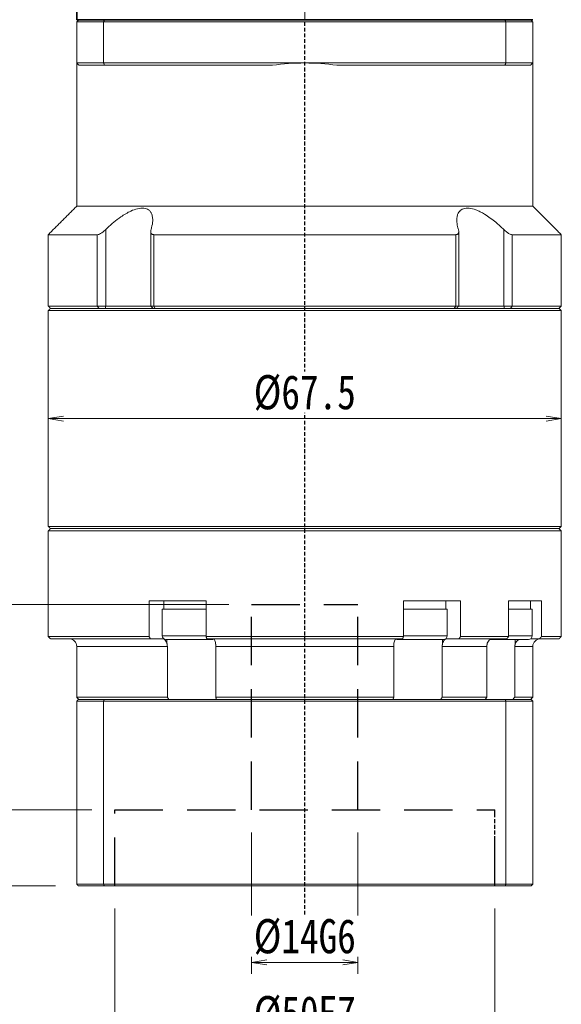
# Model space of a CAD drawing. Header units: millimetres. Extents: x -9 to 572, y -18 to 383.
# Tile 3 of 9: x 121 to 192, y 120 to 250. Entities that reach past the tile are written whole.
import ezdxf

# ---------------------------------------------------------------- set-up
doc = ezdxf.new("R2010")
doc.units = ezdxf.units.MM
for name, pattern in [('DASHED', [0.75, 0.5, -0.25]), ('DASHED2', [9.525, 6.35, -3.175]), ('点画线', [18, 12, -2, 2, -2])]:
    doc.linetypes.add(name, pattern=pattern)
doc.layers.add('4虚线层', color=6, linetype='DASHED2')
for name, color, linetype, lineweight in [('EB0_1', 7, 'Continuous', 35), ('中心线层', 1, '点画线', 18), ('尺寸线层', 3, 'Continuous', 18), ('粗实线层', 7, 'Continuous', 35)]:
    doc.layers.add(name, color=color, linetype=linetype, lineweight=lineweight)
doc.styles.add('宋体', font='SimSun.ttf', dxfattribs={"width": 0.8})
doc.dimstyles.new('A水平标注$0', dxfattribs={"dimtxt": 3.5, "dimasz": 2, "dimexe": 1.5, "dimexo": 3, "dimgap": 1.1, "dimtad": 1, "dimtoh": 1, "dimdec": 4, "dimdsep": 46, "dimtxsty": '宋体', "dimblk": 'OPEN', "dimcen": 3, "dimclrd": 3, "dimclre": 3, "dimclrt": 6, "dimadec": 0, "dimazin": 0, "dimtm": 1e-09, "dimtfac": 1, "dimtdec": 4, "dimtix": 1, "dimtmove": 0, "dimatfit": 3, "dimldrblk": 'OPEN', "dimfxl": 0, "dimlwd": 13, "dimlwe": 13, "dimarcsym": 0})

# ---------------------------------------------------------------- blocks, each defined once
blk = doc.blocks.new('_Open')
at = {"color": 0, "linetype": 'ByBlock', "lineweight": -2}
for p, q in [((-1, 0.167), (0, 0)), ((-1, -0.167), (0, 0)), ((0, 0), (-1, 0))]:
    blk.add_line(p, q, dxfattribs=at)
blk = doc.blocks.new('*D44')
at = {"layer": 'Defpoints', "color": 0, "transparency": 16777216}
for p in [(133.68, 135.66), (183.68, 135.66), (183.68, 115.43)]:
    blk.add_point(p, dxfattribs=at)
at = {"layer": '尺寸线层', "color": 3, "lineweight": 13, "transparency": 16777216}
for p, q in [((133.68, 132.66), (133.68, 113.93)), ((183.68, 132.66), (183.68, 113.93)), ((135.68, 115.43), (181.68, 115.43))]:
    blk.add_line(p, q, dxfattribs=at)
at = {"layer": '尺寸线层', "color": 3, "lineweight": 13, "transparency": 16777216, "xscale": 2, "yscale": 2, "zscale": 2, "rotation": 180}
blk.add_blockref('_Open', (133.68, 115.43), dxfattribs=at)
at = {"layer": '尺寸线层', "color": 3, "lineweight": 13, "transparency": 16777216, "xscale": 2, "yscale": 2, "zscale": 2}
blk.add_blockref('_Open', (183.68, 115.43), dxfattribs=at)
at = {"layer": '尺寸线层', "color": 6, "transparency": 16777216, "insert": (158.68, 118.79), "char_height": 4.5, "attachment_point": 5, "style": '宋体', "bg_fill": 3, "box_fill_scale": 1.1, "bg_fill_color": 257, "bg_fill_transparency": 0}
blk.add_mtext('%%C50E7', dxfattribs=at)
blk = doc.blocks.new('*D45')
at = {"layer": 'Defpoints', "color": 0, "transparency": 16777216}
for p in [(151.68, 145.66), (165.68, 145.66), (165.68, 125.56)]:
    blk.add_point(p, dxfattribs=at)
at = {"layer": '尺寸线层', "color": 3, "lineweight": 13, "transparency": 16777216}
for p, q in [((151.68, 142.66), (151.68, 124.06)), ((165.68, 142.66), (165.68, 124.06)), ((153.68, 125.56), (163.68, 125.56))]:
    blk.add_line(p, q, dxfattribs=at)
at = {"layer": '尺寸线层', "color": 3, "lineweight": 13, "transparency": 16777216, "xscale": 2, "yscale": 2, "zscale": 2, "rotation": 180}
blk.add_blockref('_Open', (151.68, 125.56), dxfattribs=at)
at = {"layer": '尺寸线层', "color": 3, "lineweight": 13, "transparency": 16777216, "xscale": 2, "yscale": 2, "zscale": 2}
blk.add_blockref('_Open', (165.68, 125.56), dxfattribs=at)
at = {"layer": '尺寸线层', "color": 6, "transparency": 16777216, "insert": (158.68, 128.92), "char_height": 4.5, "attachment_point": 5, "style": '宋体', "bg_fill": 3, "box_fill_scale": 1.1, "bg_fill_color": 257, "bg_fill_transparency": 0}
blk.add_mtext('%%C14G6', dxfattribs=at)
blk = doc.blocks.new('*D46')
at = {"layer": 'Defpoints', "color": 0, "transparency": 16777216}
for p in [(133.68, 145.66), (117.03, 135.66), (128.88, 135.66)]:
    blk.add_point(p, dxfattribs=at)
at = {"layer": '尺寸线层', "color": 3, "lineweight": 13, "transparency": 16777216}
for p, q in [((130.68, 145.66), (115.53, 145.66)), ((117.03, 143.66), (117.03, 137.66)), ((125.88, 135.66), (115.53, 135.66))]:
    blk.add_line(p, q, dxfattribs=at)
at = {"layer": '尺寸线层', "color": 3, "lineweight": 13, "transparency": 16777216, "xscale": 2, "yscale": 2, "zscale": 2}
for p, rotation in [((117.03, 145.66), 90), ((117.03, 135.66), 270)]:
    blk.add_blockref('_Open', p, dxfattribs=dict(at, rotation=rotation))
at = {"layer": '尺寸线层', "color": 6, "transparency": 16777216, "insert": (113.83, 140.66), "char_height": 4.5, "attachment_point": 5, "rotation": 90, "style": '宋体', "bg_fill": 3, "box_fill_scale": 1.1, "bg_fill_color": 257, "bg_fill_transparency": 0}
blk.add_mtext('10', dxfattribs=at)
blk = doc.blocks.new('*D47')
at = {"layer": 'Defpoints', "color": 0, "transparency": 16777216}
for p in [(151.68, 172.66), (107.21, 135.66), (128.88, 135.66)]:
    blk.add_point(p, dxfattribs=at)
at = {"layer": '尺寸线层', "color": 3, "lineweight": 13, "transparency": 16777216}
for p, q in [((148.68, 172.66), (105.71, 172.66)), ((107.21, 170.66), (107.21, 137.66)), ((125.88, 135.66), (105.71, 135.66))]:
    blk.add_line(p, q, dxfattribs=at)
at = {"layer": '尺寸线层', "color": 3, "lineweight": 13, "transparency": 16777216, "xscale": 2, "yscale": 2, "zscale": 2}
for p, rotation in [((107.21, 172.66), 90), ((107.21, 135.66), 270)]:
    blk.add_blockref('_Open', p, dxfattribs=dict(at, rotation=rotation))
at = {"layer": '尺寸线层', "color": 6, "transparency": 16777216, "insert": (104.01, 154.16), "char_height": 4.5, "attachment_point": 5, "rotation": 90, "style": '宋体', "bg_fill": 3, "box_fill_scale": 1.1, "bg_fill_color": 257, "bg_fill_transparency": 0}
blk.add_mtext('37', dxfattribs=at)
blk = doc.blocks.new('*D48')
at = {"layer": 'Defpoints', "color": 0, "transparency": 16777216}
for p in [(124.93, 197.16), (124.93, 197.16), (192.43, 197.16)]:
    blk.add_point(p, dxfattribs=at)
at = {"layer": '尺寸线层', "color": 3, "lineweight": 13, "transparency": 16777216}
for p, q in [((124.93, 200.16), (124.93, 198.66)), ((192.43, 200.16), (192.43, 198.66)), ((190.43, 197.16), (126.93, 197.16))]:
    blk.add_line(p, q, dxfattribs=at)
at = {"layer": '尺寸线层', "color": 3, "lineweight": 13, "transparency": 16777216, "xscale": 2, "yscale": 2, "zscale": 2, "rotation": 180}
blk.add_blockref('_Open', (124.93, 197.16), dxfattribs=at)
at = {"layer": '尺寸线层', "color": 3, "lineweight": 13, "transparency": 16777216, "xscale": 2, "yscale": 2, "zscale": 2}
blk.add_blockref('_Open', (192.43, 197.16), dxfattribs=at)
at = {"layer": '尺寸线层', "color": 6, "transparency": 16777216, "insert": (158.68, 200.53), "char_height": 4.5, "attachment_point": 5, "style": '宋体', "bg_fill": 3, "box_fill_scale": 1.1, "bg_fill_color": 257, "bg_fill_transparency": 0}
blk.add_mtext('%%c67.5', dxfattribs=at)

msp = doc.modelspace()

# ---------------------------------------------------------------- linework, layer by layer
at = {"color": 7, "linetype": 'Continuous', "lineweight": 15}
for p, q in [((128.67572, 249.36489), (132.21821, 249.36489)), ((128.67572, 249.36489), (128.67572, 243.96489)), ((132.33184, 249.66489), (128.97572, 249.66489)), ((132.21821, 249.36489), (185.13324, 249.36489)), ((132.21821, 243.96489), (132.21821, 249.36489)), ((185.0196, 249.66489), (132.33184, 249.66489)), ((188.37572, 249.66489), (185.0196, 249.66489)), ((185.13324, 249.36489), (185.13324, 243.96489)), ((185.13324, 249.36489), (188.67572, 249.36489)), ((188.67572, 243.96489), (188.67572, 249.36489)), ((132.21821, 243.96489), (128.67572, 243.96489)), ((158.67572, 243.96489), (132.21821, 243.96489)), ((185.13324, 243.96489), (158.67572, 243.96489)), ((188.67572, 243.96489), (185.13324, 243.96489)), ((128.97572, 243.66489), (132.33184, 243.66489)), ((132.33184, 243.66489), (154.4437, 243.66489)), ((162.90774, 243.66489), (185.0196, 243.66489)), ((185.0196, 243.66489), (188.37572, 243.66489)), ((188.67572, 225.11489), (128.67572, 225.11489)), ((132.49415, 211.96489), (132.49415, 222.03433)), ((184.8573, 222.03433), (184.8573, 211.96489)), ((131.38385, 221.36489), (124.92572, 221.36489)), ((131.38385, 221.36489), (131.38385, 211.96489)), ((178.5306, 221.36489), (138.82085, 221.36489)), ((138.82085, 211.96489), (138.82085, 221.36489)), ((178.5306, 221.36489), (178.5306, 211.96489)), ((192.42572, 221.36489), (185.9676, 221.36489)), ((185.9676, 211.96489), (185.9676, 221.36489)), ((131.38385, 211.96489), (124.92572, 211.96489)), ((124.92572, 211.36489), (158.67572, 211.36489)), ((158.67572, 211.66489), (125.22572, 211.66489)), ((125.22572, 211.66489), (131.62644, 211.66489)), ((132.49415, 211.96489), (131.38385, 211.96489)), ((131.62644, 211.66489), (131.38385, 211.96489)), ((132.40365, 211.66489), (132.49415, 211.96489)), ((138.40914, 211.96489), (132.49415, 211.96489)), ((138.82085, 211.96489), (138.40914, 211.96489)), ((178.5306, 211.96489), (138.82085, 211.96489)), ((138.99734, 211.66489), (138.82085, 211.96489)), ((138.99734, 211.66489), (178.35411, 211.66489)), ((192.12572, 211.66489), (158.67572, 211.66489)), ((158.67572, 211.36489), (192.42572, 211.36489)), ((178.5306, 211.96489), (178.35411, 211.66489)), ((178.9423, 211.96489), (178.5306, 211.96489)), ((184.8573, 211.96489), (178.9423, 211.96489)), ((184.8573, 211.96489), (184.9478, 211.66489)), ((185.9676, 211.96489), (184.8573, 211.96489)), ((185.9676, 211.96489), (185.72501, 211.66489)), ((185.72501, 211.66489), (192.12572, 211.66489)), ((192.42572, 211.96489), (185.9676, 211.96489)), ((192.42572, 182.96489), (124.92572, 182.96489)), ((124.92572, 182.36489), (158.67572, 182.36489)), ((125.22572, 182.66489), (192.12572, 182.66489)), ((158.67572, 182.66489), (125.22572, 182.66489)), ((192.12572, 182.66489), (158.67572, 182.66489)), ((158.67572, 182.36489), (192.42572, 182.36489)), ((138.18893, 173.16489), (138.18893, 168.46489)), ((138.18893, 173.16489), (141.28209, 173.16489)), ((142.32473, 173.16489), (141.28209, 173.16489)), ((142.32473, 173.16489), (145.69165, 173.16489)), ((145.69165, 168.46489), (145.69165, 173.16489)), ((171.6598, 173.16489), (171.6598, 168.46489)), ((171.6598, 173.16489), (175.02672, 173.16489)), ((176.06936, 173.16489), (175.02672, 173.16489)), ((176.06936, 173.16489), (179.16251, 173.16489)), ((179.16251, 168.46489), (179.16251, 173.16489)), ((185.4965, 173.16489), (185.4965, 168.46489)), ((185.4965, 173.16489), (187.59845, 173.16489)), ((188.20042, 173.16489), (187.59845, 173.16489)), ((188.20042, 173.16489), (189.82819, 173.16489)), ((189.82819, 168.46489), (189.82819, 173.16489)), ((143.42572, 172.06489), (139.92572, 172.06489)), ((145.69165, 172.06489), (143.42572, 172.06489)), ((176.95681, 172.06489), (171.6598, 172.06489)), ((177.42572, 172.06489), (176.95681, 172.06489)), ((188.5895, 172.06489), (185.4965, 172.06489)), ((143.42572, 168.56489), (139.92572, 168.56489)), ((145.69165, 168.56489), (143.42572, 168.56489)), ((176.95681, 168.56489), (171.6598, 168.56489)), ((177.42572, 168.56489), (176.95681, 168.56489)), ((188.5895, 168.56489), (185.4965, 168.56489)), ((138.18893, 168.46489), (124.92572, 168.46489)), ((125.22572, 168.16489), (138.38197, 168.16489)), ((138.38197, 168.16489), (139.95862, 168.16489)), ((140.42572, 168.06489), (143.42572, 168.06489)), ((140.55306, 168.06489), (140.55306, 167.54827)), ((143.42572, 168.06489), (146.42572, 168.06489)), ((171.6598, 168.46489), (145.69165, 168.46489)), ((145.79436, 168.16489), (171.55709, 168.16489)), ((170.92572, 168.06489), (176.5238, 168.06489)), ((176.5238, 168.06489), (176.92572, 168.06489)), ((176.79839, 168.06489), (176.79839, 167.54827)), ((177.39283, 168.16489), (178.96947, 168.16489)), ((178.96947, 168.16489), (185.26644, 168.16489)), ((185.4965, 168.46489), (179.16251, 168.46489)), ((183.03449, 168.06489), (188.0895, 168.06489)), ((186.37207, 168.06489), (186.37207, 167.54827)), ((188.3895, 168.16489), (189.54599, 168.16489)), ((189.54599, 168.16489), (192.12572, 168.16489)), ((192.42572, 168.46489), (189.82819, 168.46489)), ((128.67572, 167.16489), (140.60286, 167.16489)), ((140.60286, 167.16489), (140.60286, 160.46489)), ((146.97502, 167.16489), (170.37643, 167.16489)), ((146.97502, 160.46489), (146.97502, 167.16489)), ((170.37643, 167.16489), (170.37643, 160.46489)), ((176.74859, 160.46489), (176.74859, 167.16489)), ((176.74859, 167.16489), (182.6209, 167.16489)), ((182.6209, 167.16489), (182.6209, 160.46489)), ((186.29987, 160.46489), (186.29987, 167.16489)), ((186.29987, 167.16489), (188.67572, 167.16489)), ((140.60286, 160.46489), (128.67572, 160.46489)), ((128.67572, 159.96489), (132.21821, 159.96489)), ((128.67572, 159.96489), (128.67572, 135.86489)), ((132.29391, 160.16489), (128.87572, 160.16489)), ((132.21821, 159.96489), (132.21821, 135.86489)), ((132.21821, 159.96489), (185.13324, 159.96489)), ((185.05754, 160.16489), (132.29391, 160.16489)), ((170.37643, 160.46489), (146.97502, 160.46489)), ((182.6209, 160.46489), (176.74859, 160.46489)), ((188.47572, 160.16489), (185.05754, 160.16489)), ((185.13324, 159.96489), (188.67572, 159.96489)), ((185.13324, 159.96489), (185.13324, 135.86489)), ((188.67572, 160.46489), (186.29987, 160.46489)), ((188.67572, 159.96489), (188.67572, 135.86489)), ((132.21821, 135.86489), (128.67572, 135.86489)), ((128.87572, 135.66489), (132.29391, 135.66489)), ((185.13324, 135.86489), (132.21821, 135.86489)), ((132.29391, 135.66489), (185.05754, 135.66489)), ((185.05754, 135.66489), (188.47572, 135.66489)), ((188.67572, 135.86489), (185.13324, 135.86489))]:
    msp.add_line(p, q, dxfattribs=at)
at = {"color": 1, "linetype": 'DASHED'}
for p, q in [((158.67572, 131.11319), (158.67572, 249.66489)), ((183.67572, 135.66489), (183.67572, 145.66489)), ((183.67572, 135.66489), (183.67572, 145.66489))]:
    msp.add_line(p, q, dxfattribs=at)
at = {"color": 7, "linetype": 'Continuous', "lineweight": 15}
for centre, radius, start, end in [((158.67572, 213.96489), 30, 90, 98.1096145), ((158.67572, 213.96489), 30, 81.8903855, 90), ((140.42572, 168.56489), 0.5, 180, 270), ((176.92572, 168.56489), 0.5, 270, 0), ((188.0895, 168.56489), 0.5, 270, 0), ((127.67572, 167.16489), 1, 0, 90), ((146.42572, 168.56489), 0.5, 270, 302.4574441), ((170.92572, 168.56489), 0.5, 241.6040712, 270), ((189.67572, 167.16489), 1, 90, 180)]:
    msp.add_arc(centre, radius, start, end, dxfattribs=at)
for points in [[(128.67572, 249.36489), (128.97572, 249.66489)], [(132.21821, 249.36489), (132.33184, 249.66489)], [(185.13324, 249.36489), (185.0196, 249.66489)], [(188.37572, 249.66489), (188.67572, 249.36489)], [(128.67572, 225.11489), (128.67572, 243.96489)], [(128.67572, 243.96489), (128.97572, 243.66489)], [(132.21821, 243.96489), (132.33184, 243.66489)], [(185.0196, 243.66489), (185.13324, 243.96489)], [(188.37572, 243.66489), (188.67572, 243.96489)], [(188.67572, 243.96489), (188.67572, 225.11489)], [(124.92572, 221.36489), (128.67572, 225.11489)], [(188.67572, 225.11489), (192.42572, 221.36489)], [(138.40914, 211.96489), (138.40914, 221.77002)], [(178.9423, 221.76958), (178.9423, 211.96489)], [(124.92572, 211.96489), (124.92572, 221.36489)], [(192.42572, 221.36489), (192.42572, 211.96489)], [(125.22572, 211.66489), (124.92572, 211.96489)], [(124.92572, 211.36489), (125.22572, 211.66489)], [(124.92572, 182.96489), (124.92572, 211.36489)], [(138.70914, 211.66489), (138.40914, 211.96489)], [(178.9423, 211.96489), (178.6423, 211.66489)], [(192.42572, 211.96489), (192.12572, 211.66489)], [(192.12572, 211.66489), (192.42572, 211.36489)], [(192.42572, 211.36489), (192.42572, 182.96489)], [(125.22572, 182.66489), (124.92572, 182.96489)], [(192.42572, 182.96489), (192.12572, 182.66489)], [(124.92572, 182.36489), (125.22572, 182.66489)], [(124.92572, 168.46489), (124.92572, 182.36489)], [(192.12572, 182.66489), (192.42572, 182.36489)], [(192.42572, 182.36489), (192.42572, 168.46489)], [(140.12572, 172.06489), (140.12572, 173.16489)], [(177.22572, 173.16489), (177.22572, 172.06489)], [(188.3895, 173.16489), (188.3895, 172.06489)], [(139.92572, 168.56489), (139.92572, 172.06489)], [(177.42572, 172.06489), (177.42572, 168.56489)], [(188.5895, 172.06489), (188.5895, 168.56489)], [(125.22572, 168.16489), (124.92572, 168.46489)], [(138.38197, 168.16489), (138.18893, 168.46489)], [(140.55306, 167.54827), (140.60286, 167.16489)], [(145.69165, 168.46489), (145.79436, 168.16489)], [(146.97502, 167.16489), (146.94957, 167.54827)], [(170.40188, 167.54827), (170.37643, 167.16489)], [(171.55709, 168.16489), (171.6598, 168.46489)], [(176.74859, 167.16489), (176.79839, 167.54827)], [(179.16251, 168.46489), (178.96947, 168.16489)], [(182.67905, 167.54827), (182.6209, 167.16489)], [(185.26644, 168.16489), (185.4965, 168.46489)], [(186.29987, 167.16489), (186.37207, 167.54827)], [(189.82819, 168.46489), (189.54599, 168.16489)], [(192.42572, 168.46489), (192.12572, 168.16489)], [(128.67572, 160.46489), (128.67572, 167.16489)], [(188.67572, 167.16489), (188.67572, 160.46489)], [(128.97572, 160.16489), (128.67572, 160.46489)], [(128.67572, 159.96489), (128.87572, 160.16489)], [(132.21821, 159.96489), (132.29391, 160.16489)], [(140.8106, 160.16489), (140.60286, 160.46489)], [(146.97502, 160.46489), (147.06089, 160.16489)], [(170.29056, 160.16489), (170.37643, 160.46489)], [(176.74859, 160.46489), (176.54085, 160.16489)], [(182.40182, 160.16489), (182.6209, 160.46489)], [(185.13324, 159.96489), (185.05754, 160.16489)], [(186.29987, 160.46489), (186.01042, 160.16489)], [(188.67572, 160.46489), (188.37572, 160.16489)], [(188.47572, 160.16489), (188.67572, 159.96489)], [(128.87572, 135.66489), (128.67572, 135.86489)], [(132.29391, 135.66489), (132.21821, 135.86489)], [(185.05754, 135.66489), (185.13324, 135.86489)], [(188.67572, 135.86489), (188.47572, 135.66489)]]:
    msp.add_open_spline(points, degree=1, dxfattribs=at)
for points, knots in [([(138.45572, 222.03433), (138.54205, 222.35902), (138.6829, 222.88884), (138.68311, 223.5586), (138.5836, 224.02392), (138.39051, 224.38418), (138.07795, 224.69777), (137.53363, 224.90448), (136.70517, 224.83511), (135.87154, 224.52949), (135.12607, 224.13211), (134.37118, 223.64316), (133.55402, 223.01392), (132.90861, 222.43818), (132.56766, 222.10596), (132.49415, 222.03433)], [0, 0, 0, 0, 1.111823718, 1.814206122, 2.515660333, 3.044836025, 3.573294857, 4.429537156, 5.288250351, 6.104434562, 6.713373, 7.323286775, 8.207714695, 9.093503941, 9.336985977, 9.336985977, 9.336985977, 9.336985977]), ([(184.8573, 222.03433), (184.51332, 222.35902), (183.95203, 222.88884), (183.09266, 223.5586), (182.40453, 224.02392), (181.76218, 224.38418), (181.06213, 224.69777), (180.26527, 224.90448), (179.52132, 224.83511), (179.06276, 224.52949), (178.81162, 224.13211), (178.67241, 223.64316), (178.66245, 223.01392), (178.77146, 222.43818), (178.87368, 222.10596), (178.89572, 222.03433)], [0, 0, 0, 0, 1.111860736, 1.814266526, 2.515744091, 3.044937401, 3.573413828, 4.429684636, 5.288426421, 6.104637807, 6.713596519, 7.323530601, 8.207987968, 9.093806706, 9.337296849, 9.337296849, 9.337296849, 9.337296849]), ([(132.49415, 222.03433), (132.37023, 221.92036), (132.1571, 221.72432), (131.83417, 221.51353), (131.57313, 221.38877), (131.4465, 221.3728), (131.38385, 221.36489)], [0, 0, 0, 0, 0.461690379, 0.794104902, 1.059065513, 1.318521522, 1.318521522, 1.318521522, 1.318521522]), ([(138.82085, 221.36489), (138.78611, 221.36655), (138.71543, 221.36992), (138.62684, 221.39657), (138.55269, 221.43726), (138.48815, 221.49709), (138.43847, 221.5796), (138.40719, 221.69922), (138.40632, 221.85092), (138.43909, 221.97258), (138.45572, 222.03433)], [0, 0, 0, 0, 0.0845501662, 0.1720244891, 0.2564971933, 0.3430793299, 0.4605833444, 0.5814376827, 0.7507540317, 0.9252792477, 0.9252792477, 0.9252792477, 0.9252792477]), ([(178.89572, 222.03433), (178.91122, 221.97768), (178.94259, 221.863), (178.94555, 221.71837), (178.92028, 221.59951), (178.87605, 221.51391), (178.81303, 221.44744), (178.73704, 221.40146), (178.64336, 221.3708), (178.56864, 221.36688), (178.5306, 221.36489)], [0, 0, 0, 0, 0.1600222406, 0.3238934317, 0.4391565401, 0.5570675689, 0.6488337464, 0.7429943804, 0.8324760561, 0.925298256, 0.925298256, 0.925298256, 0.925298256]), ([(185.9676, 221.36489), (185.90886, 221.3719), (185.79163, 221.38587), (185.54198, 221.49973), (185.21274, 221.70862), (184.98927, 221.9134), (184.8573, 222.03433)], [0, 0, 0, 0, 0.244975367, 0.488865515, 0.828599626, 1.318556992, 1.318556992, 1.318556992, 1.318556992]), ([(139.95862, 168.16489), (139.98325, 168.16354), (140.08, 168.15823), (140.24568, 168.08072), (140.42448, 167.88221), (140.51599, 167.68111), (140.54886, 167.5633), (140.55306, 167.54827)], [0, 0, 0, 0, 0.0898846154, 0.3530449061, 0.6161572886, 0.8790264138, 0.9174460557, 0.9174460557, 0.9174460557, 0.9174460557]), ([(146.94957, 167.54827), (146.93134, 167.6478), (146.89486, 167.84701), (146.80121, 168.05619), (146.70957, 168.15379), (146.65224, 168.16213), (146.63328, 168.16489)], [0, 0, 0, 0, 0.2094481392, 0.4192300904, 0.6292069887, 0.7329719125, 0.7329719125, 0.7329719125, 0.7329719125]), ([(170.71817, 168.16489), (170.70506, 168.16354), (170.65358, 168.15823), (170.56543, 168.08072), (170.47029, 167.88221), (170.4216, 167.68111), (170.40411, 167.5633), (170.40188, 167.54827)], [0, 0, 0, 0, 0.0718302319, 0.2821316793, 0.4923948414, 0.7024636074, 0.7331662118, 0.7331662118, 0.7331662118, 0.7331662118]), ([(176.79839, 167.54827), (176.83263, 167.64776), (176.90118, 167.84694), (177.07714, 168.05613), (177.2494, 168.15378), (177.35716, 168.16213), (177.39283, 168.16489)], [0, 0, 0, 0, 0.2619701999, 0.5244550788, 0.7871838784, 0.9171158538, 0.9171158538, 0.9171158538, 0.9171158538]), ([(183.38746, 168.16489), (183.35811, 168.16354), (183.24281, 168.15823), (183.04537, 168.08072), (182.83228, 167.88221), (182.72322, 167.68111), (182.68404, 167.5633), (182.67905, 167.54827)], [0, 0, 0, 0, 0.098305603, 0.386120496, 0.673882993, 0.961379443, 1.003398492, 1.003398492, 1.003398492, 1.003398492]), ([(186.37207, 167.54827), (186.42271, 167.64603), (186.52408, 167.84171), (186.708, 168.01593), (186.83034, 168.05745), (186.85227, 168.06489)], [0, 0, 0, 0, 0.3267769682, 0.6540747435, 0.7255650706, 0.7255650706, 0.7255650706, 0.7255650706])]:
    msp.add_open_spline(points, degree=3, knots=knots, dxfattribs=at)
at = {"layer": '4虚线层', "color": 6}
for p, q in [((151.67572, 172.66489), (165.67572, 172.66489)), ((151.67572, 145.66489), (151.67572, 172.66489)), ((165.67572, 145.66489), (165.67572, 172.66489)), ((133.67572, 145.66489), (183.67572, 145.66489)), ((133.67572, 135.66489), (133.67572, 145.66489)), ((183.67572, 135.66489), (183.67572, 145.66489))]:
    msp.add_line(p, q, dxfattribs=at)
at = {"layer": 'EB0_1'}
msp.add_line((188.67572, 249.66489), (128.67572, 249.66489), dxfattribs=at)
at = {"layer": '中心线层'}
msp.add_line((158.67572, 249.66489), (158.67572, 334.16489), dxfattribs=at)
at = {"layer": '粗实线层'}
msp.add_line((128.67572, 249.66489), (128.67572, 256.16489), dxfattribs=at)

# ---------------------------------------------------------------- next in the draw order: dimensions: what is measured, and where the dimension line sits
at = {"layer": '尺寸线层'}
dim = msp.add_linear_dim(base=(124.92572, 197.16489), p1=(192.42572, 197.16489), p2=(124.92572, 197.16489), text='%%c<>', dimstyle='A水平标注$0', override={"dimtxt": 4.5, "dimgap": 1, "dimblk": 'Open', "dimtfill": 1, "dimtfillclr": 256}, dxfattribs=at)
dim.commit()
dim.dimension.update_dxf_attribs({"geometry": '*D48', "text_midpoint": (158.67572, 200.52891)})
dim = msp.add_linear_dim(base=(183.67572, 115.42678), p1=(133.67572, 135.66489), p2=(183.67572, 135.66489), text='%%C<>E7', dimstyle='A水平标注$0', override={"dimtxt": 4.5, "dimgap": 1, "dimblk": 'Open', "dimtfill": 1, "dimtfillclr": 256}, dxfattribs=at)
dim.commit()
dim.dimension.update_dxf_attribs({"geometry": '*D44', "text_midpoint": (158.67572, 115.42678), "dimtype": 160})

# ---------------------------------------------------------------- next in the draw order: dimensions: what is measured, and where the dimension line sits
dim = msp.add_linear_dim(base=(117.02574, 135.66489), p1=(133.67572, 145.66489), p2=(128.87572, 135.66489), angle=90, dimstyle='A水平标注$0', override={"dimtxt": 4.5, "dimgap": 1, "dimblk": 'Open', "dimtfill": 1, "dimtfillclr": 256}, dxfattribs=at)
dim.commit()
dim.dimension.update_dxf_attribs({"geometry": '*D46', "text_midpoint": (117.02574, 140.66489), "dimtype": 160})
dim = msp.add_linear_dim(base=(165.67572, 125.55701), p1=(151.67572, 145.66489), p2=(165.67572, 145.66489), text='%%C<>G6', dimstyle='A水平标注$0', override={"dimtxt": 4.5, "dimgap": 1, "dimblk": 'Open', "dimtfill": 1, "dimtfillclr": 256}, dxfattribs=at)
dim.commit()
dim.dimension.update_dxf_attribs({"geometry": '*D45', "text_midpoint": (158.67572, 125.55701), "dimtype": 160})

# ---------------------------------------------------------------- next in the draw order: dimensions: what is measured, and where the dimension line sits
dim = msp.add_linear_dim(base=(107.20975, 135.66489), p1=(151.67572, 172.66489), p2=(128.87572, 135.66489), angle=90, dimstyle='A水平标注$0', override={"dimtxt": 4.5, "dimgap": 1, "dimblk": 'Open', "dimtfill": 1, "dimtfillclr": 256}, dxfattribs=at)
dim.commit()
dim.dimension.update_dxf_attribs({"geometry": '*D47', "text_midpoint": (107.20975, 154.16489), "dimtype": 160})

doc.saveas('drawing.dxf')
